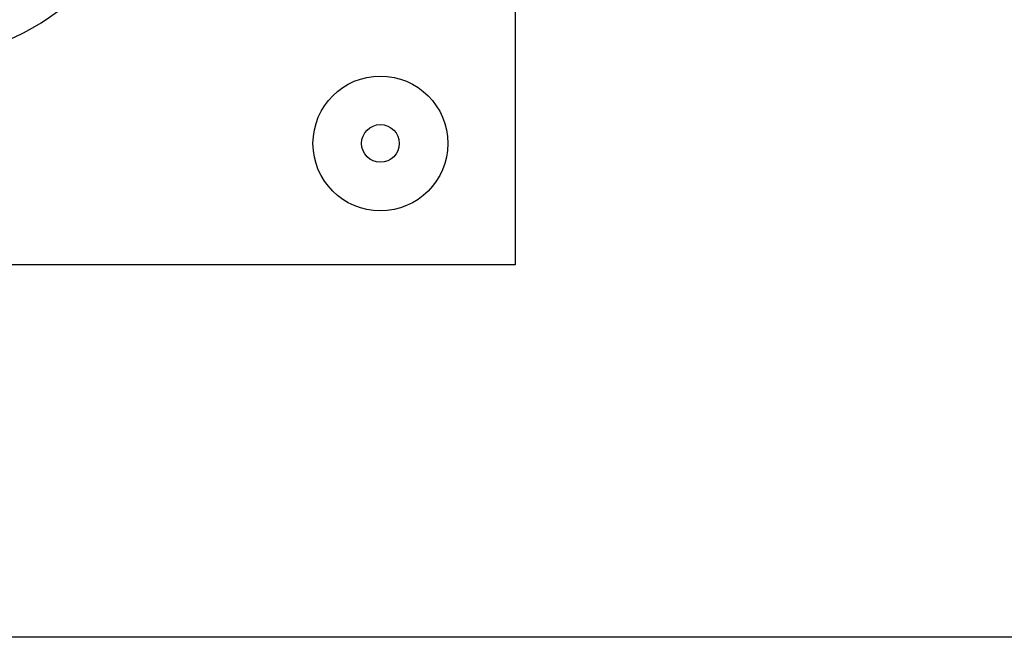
# Model space of a CAD drawing. Extents: x -1763 to 4575, y -3429 to 1051.
# Tile 53 of 193: x 186 to 551, y -2170 to -1941. Entities that reach past the tile are written whole.
import ezdxf

# ---------------------------------------------------------------- set-up
doc = ezdxf.new("R2010")
doc.units = 0
doc.layers.add('1', color=7, linetype='CONTINUOUS')

# ---------------------------------------------------------------- blocks, each defined once
blk = doc.blocks.new('TEXT__453', base_point=(-2000, -2800))
at = {"layer": '1', "color": 1, "linetype": 'CONTINUOUS'}
blk.add_line((4500, -2170), (-699.9999999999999, -2170), dxfattribs=at)
blk = doc.blocks.new('HEADPLATE_TSK', base_point=(-401.365086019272, -2707.757868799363))
at = {"layer": '1', "color": 7, "linetype": 'CONTINUOUS'}
for p, q in [((370, -1431.878934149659), (370, -2031.87893414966)), ((370, -2031.87893414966), (47.55414706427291, -2031.878934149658))]:
    blk.add_line(p, q, dxfattribs=at)
for radius in [24.99999999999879, 6.99999999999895]:
    blk.add_circle((320, -1986.87893414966), radius, dxfattribs=at)
blk.add_arc((150, -1871.87893414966), 82.99999999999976, -86.82339731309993, -3.17705658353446, dxfattribs=at)

msp = doc.modelspace()

# ---------------------------------------------------------------- block references
at = {"layer": '1'}
for name, p in [('TEXT__453', (-2000, -2800)), ('HEADPLATE_TSK', (-401.365086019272, -2707.757868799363))]:
    msp.add_blockref(name, p, dxfattribs=at)

doc.saveas('drawing.dxf')
